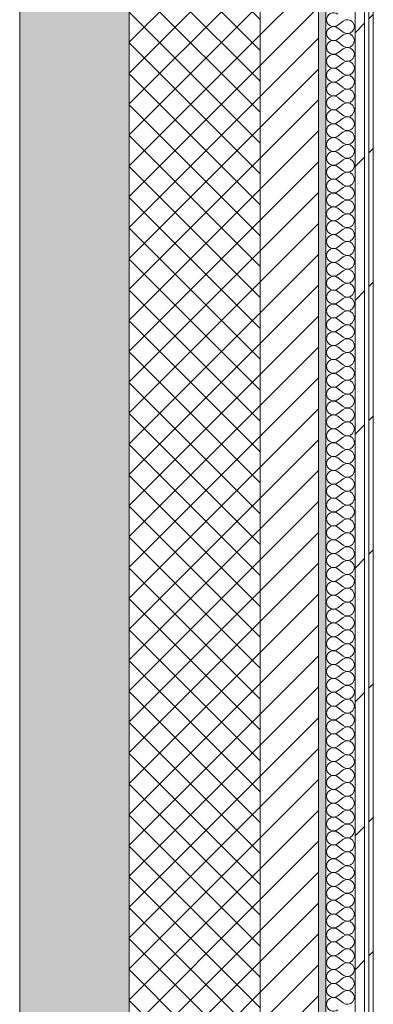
# Model space of a CAD drawing. Header units: millimetres. Extents: x -40968 to 11883, y -18816 to 4378.
# Tile 254 of 256: x -2101 to -1616, y -5733 to -4381. Entities that reach past the tile are written whole.
import ezdxf

# ---------------------------------------------------------------- set-up
doc = ezdxf.new("R2010")
doc.units = ezdxf.units.MM
doc.header["$MEASUREMENT"] = 0
doc.linetypes.add('Wipeout_Contour', pattern=[1000, 0, -1000])
doc.layers.add('12_FAÇ_Façana', color=7, linetype='Continuous')
doc.layers.add('Nuevo_08_E_Envans secs', color=7, linetype='Continuous')
for name, color, linetype, lineweight, true_color in [('12_FAÇ_Façana_Pluma_Nº__102', 7, 'Continuous', 5, 0xcccccc), ('12_FAÇ_Façana_Pluma_Nº__174', 7, 'Continuous', 13, 0xe4ad2c), ('12_FAÇ_Façana_Pluma_Nº__176', 7, 'Continuous', 15, 0x93a0c6), ('Nuevo_08_E_Envans secs_Pluma_Nº__102', 7, 'Continuous', 5, 0xcccccc), ('Nuevo_08_E_Envans secs_Pluma_Nº__171', 171, 'Continuous', 13, 0xaaaaff), ('Nuevo_08_E_Envans secs_Pluma_Nº__177', 7, 'Continuous', 15, 0xf7e046)]:
    doc.layers.add(name, color=color, linetype=linetype, lineweight=lineweight, true_color=true_color)
for name, color, linetype, lineweight in [('12_FAÇ_Façana_Pluma_Nº__2', 8, 'Continuous', 5), ('12_FAÇ_Façana_Pluma_Nº__7', 7, 'Continuous', 5), ('Nuevo_08_E_Envans secs_Pluma_Nº__1', 7, 'Continuous', 5)]:
    doc.layers.add(name, color=color, linetype=linetype, lineweight=lineweight)
pattern_1 = [(45, (0, 0), (-183.848, 183.848), [195, -65]), (45, (7e-14, 183.85), (-183.848, 183.848), [195, -65])]

# ---------------------------------------------------------------- blocks, each defined once
blk = doc.blocks.new('Muro_1_1', base_point=(-1681.1, -1194))
at = {"layer": '12_FAÇ_Façana_Pluma_Nº__102', "linetype": 'Continuous', "lineweight": 0, "true_color": 0xe5e5e5}
blk.add_hatch(color=254, dxfattribs=at).paths.add_polyline_path([(-2101.1, -10659), (-1951.1, -10659), (-1951.1, -7439), (-1971.1, -7439), (-1971.1, -6989), (-1951.1, -6989), (-1951.1, -1639), (-2101.1, -1639)])
at = {"layer": '12_FAÇ_Façana_Pluma_Nº__174', "linetype": 'Continuous', "lineweight": 13, "true_color": 0xe4ad2c}
h = blk.add_hatch(dxfattribs=at)
h.set_pattern_fill('SATE_Aislamiento_0001', color=42, style=0, pattern_type=2)
h.set_pattern_definition([(45, (0, 0), (-21.2132, 21.2132), []), (135, (0, 0), (21.2132, 21.2132), [])])
h.paths.add_polyline_path([(-1951.1, -1639), (-1951.1, -6989), (-1771.1, -6989), (-1771.1, -1639)])
at = {"layer": '12_FAÇ_Façana_Pluma_Nº__176', "linetype": 'Continuous', "lineweight": 0, "true_color": 0x495063}
blk.add_hatch(color=251, dxfattribs=at).paths.add_polyline_path([(-1681.1, -1679), (-1691.1, -1679), (-1691.1, -6989), (-1681.1, -6989)])
at = {"layer": '12_FAÇ_Façana_Pluma_Nº__2', "linetype": 'Continuous', "lineweight": 5}
h = blk.add_hatch(dxfattribs=at)
h.set_pattern_fill('Ceramic_0001', color=8, style=0, pattern_type=2)
h.set_pattern_definition([(45, (0, 0), (-21.2132, 21.2132), [])])
h.paths.add_polyline_path([(-1691.1, -1679), (-1771.1, -1679), (-1771.1, -6989), (-1691.1, -6989)])
at = {"layer": '12_FAÇ_Façana_Pluma_Nº__7', "color": 7, "linetype": 'Continuous', "lineweight": 5}
for p, q in [((-1951.1, -1639), (-1951.1, -6989)), ((-1771.1, -6989), (-1771.1, -1679)), ((-1691.1, -6989), (-1691.1, -1679))]:
    blk.add_line(p, q, dxfattribs=at)
at = {"layer": '12_FAÇ_Façana_Pluma_Nº__7', "color": 7, "linetype": 'Continuous', "lineweight": 5, "flags": 128}
for points in [[(-2101.1, -1639), (-2101.1, -10659)], [(-1681.1, -6989), (-1681.1, -1679)]]:
    blk.add_lwpolyline(points, dxfattribs=at)
blk = doc.blocks.new('*X353')
at = {"layer": 'Nuevo_08_E_Envans secs_Pluma_Nº__102', "color": 254, "linetype": 'Continuous', "lineweight": 5, "true_color": 0xcccccc}
for p, q in [((-1657.3, -4382.9), (-1664.9, -4388.6)), ((-1657.3, -4398.1), (-1664.9, -4392.4)), ((-1657.3, -4401.9), (-1664.9, -4407.6)), ((-1657.3, -4417.1), (-1664.9, -4411.4)), ((-1657.3, -4421), (-1664.9, -4426.7)), ((-1657.3, -4436.2), (-1664.9, -4430.5)), ((-1657.3, -4440), (-1664.9, -4445.7)), ((-1657.3, -4455.2), (-1664.9, -4449.5)), ((-1657.3, -4459), (-1664.9, -4464.8)), ((-1657.3, -4474.3), (-1664.9, -4468.6)), ((-1657.3, -4478.1), (-1664.9, -4483.8)), ((-1657.3, -4493.3), (-1664.9, -4487.6)), ((-1657.3, -4497.1), (-1664.9, -4502.9)), ((-1657.3, -4512.4), (-1664.9, -4506.7)), ((-1657.3, -4516.2), (-1664.9, -4521.9)), ((-1657.3, -4531.4), (-1664.9, -4525.7)), ((-1657.3, -4535.2), (-1664.9, -4541)), ((-1657.3, -4550.5), (-1664.9, -4544.8)), ((-1657.3, -4554.3), (-1664.9, -4560)), ((-1657.3, -4569.5), (-1664.9, -4563.8)), ((-1657.3, -4573.3), (-1664.9, -4579)), ((-1657.3, -4588.6), (-1664.9, -4582.9)), ((-1657.3, -4592.4), (-1664.9, -4598.1)), ((-1657.3, -4607.6), (-1664.9, -4601.9)), ((-1657.3, -4611.4), (-1664.9, -4617.1)), ((-1657.3, -4626.7), (-1664.9, -4621)), ((-1657.3, -4630.5), (-1664.9, -4636.2)), ((-1657.3, -4645.7), (-1664.9, -4640)), ((-1657.3, -4649.5), (-1664.9, -4655.2)), ((-1657.3, -4664.8), (-1664.9, -4659)), ((-1657.3, -4668.6), (-1664.9, -4674.3)), ((-1657.3, -4683.8), (-1664.9, -4678.1)), ((-1657.3, -4687.6), (-1664.9, -4693.3)), ((-1657.3, -4702.9), (-1664.9, -4697.1)), ((-1657.3, -4706.7), (-1664.9, -4712.4)), ((-1657.3, -4721.9), (-1664.9, -4716.2)), ((-1657.3, -4725.7), (-1664.9, -4731.4)), ((-1657.3, -4741), (-1664.9, -4735.2)), ((-1657.3, -4744.8), (-1664.9, -4750.5)), ((-1657.3, -4760), (-1664.9, -4754.3)), ((-1657.3, -4763.8), (-1664.9, -4769.5)), ((-1657.3, -4779), (-1664.9, -4773.3)), ((-1657.3, -4782.9), (-1664.9, -4788.6)), ((-1657.3, -4798.1), (-1664.9, -4792.4)), ((-1657.3, -4801.9), (-1664.9, -4807.6)), ((-1657.3, -4817.1), (-1664.9, -4811.4)), ((-1657.3, -4821), (-1664.9, -4826.7)), ((-1657.3, -4836.2), (-1664.9, -4830.5)), ((-1657.3, -4840), (-1664.9, -4845.7)), ((-1657.3, -4855.2), (-1664.9, -4849.5)), ((-1657.3, -4859), (-1664.9, -4864.8)), ((-1657.3, -4874.3), (-1664.9, -4868.6)), ((-1657.3, -4878.1), (-1664.9, -4883.8)), ((-1657.3, -4893.3), (-1664.9, -4887.6)), ((-1657.3, -4897.1), (-1664.9, -4902.9)), ((-1657.3, -4912.4), (-1664.9, -4906.7)), ((-1657.3, -4916.2), (-1664.9, -4921.9)), ((-1657.3, -4931.4), (-1664.9, -4925.7)), ((-1657.3, -4935.2), (-1664.9, -4941)), ((-1657.3, -4950.5), (-1664.9, -4944.8)), ((-1657.3, -4954.3), (-1664.9, -4960)), ((-1657.3, -4969.5), (-1664.9, -4963.8)), ((-1657.3, -4973.3), (-1664.9, -4979)), ((-1657.3, -4988.6), (-1664.9, -4982.9)), ((-1657.3, -4992.4), (-1664.9, -4998.1)), ((-1657.3, -5007.6), (-1664.9, -5001.9)), ((-1657.3, -5011.4), (-1664.9, -5017.1)), ((-1657.3, -5026.7), (-1664.9, -5021)), ((-1657.3, -5030.5), (-1664.9, -5036.2)), ((-1657.3, -5045.7), (-1664.9, -5040)), ((-1657.3, -5049.5), (-1664.9, -5055.2)), ((-1657.3, -5064.8), (-1664.9, -5059)), ((-1657.3, -5068.6), (-1664.9, -5074.3)), ((-1657.3, -5083.8), (-1664.9, -5078.1)), ((-1657.3, -5087.6), (-1664.9, -5093.3)), ((-1657.3, -5102.9), (-1664.9, -5097.1)), ((-1657.3, -5106.7), (-1664.9, -5112.4)), ((-1657.3, -5121.9), (-1664.9, -5116.2)), ((-1657.3, -5125.7), (-1664.9, -5131.4)), ((-1657.3, -5141), (-1664.9, -5135.2)), ((-1657.3, -5144.8), (-1664.9, -5150.5)), ((-1657.3, -5160), (-1664.9, -5154.3)), ((-1657.3, -5163.8), (-1664.9, -5169.5)), ((-1657.3, -5179), (-1664.9, -5173.3)), ((-1657.3, -5182.9), (-1664.9, -5188.6)), ((-1657.3, -5198.1), (-1664.9, -5192.4)), ((-1657.3, -5201.9), (-1664.9, -5207.6)), ((-1657.3, -5217.1), (-1664.9, -5211.4)), ((-1657.3, -5221), (-1664.9, -5226.7)), ((-1657.3, -5236.2), (-1664.9, -5230.5)), ((-1657.3, -5240), (-1664.9, -5245.7)), ((-1657.3, -5255.2), (-1664.9, -5249.5)), ((-1657.3, -5259), (-1664.9, -5264.8)), ((-1657.3, -5274.3), (-1664.9, -5268.6)), ((-1657.3, -5278.1), (-1664.9, -5283.8)), ((-1657.3, -5293.3), (-1664.9, -5287.6)), ((-1657.3, -5297.1), (-1664.9, -5302.9)), ((-1657.3, -5312.4), (-1664.9, -5306.7)), ((-1657.3, -5316.2), (-1664.9, -5321.9)), ((-1657.3, -5331.4), (-1664.9, -5325.7)), ((-1657.3, -5335.2), (-1664.9, -5341)), ((-1657.3, -5350.5), (-1664.9, -5344.8)), ((-1657.3, -5354.3), (-1664.9, -5360)), ((-1657.3, -5369.5), (-1664.9, -5363.8)), ((-1657.3, -5373.3), (-1664.9, -5379)), ((-1657.3, -5388.6), (-1664.9, -5382.9)), ((-1657.3, -5392.4), (-1664.9, -5398.1)), ((-1657.3, -5407.6), (-1664.9, -5401.9)), ((-1657.3, -5411.4), (-1664.9, -5417.1)), ((-1657.3, -5426.7), (-1664.9, -5421)), ((-1657.3, -5430.5), (-1664.9, -5436.2)), ((-1657.3, -5445.7), (-1664.9, -5440)), ((-1657.3, -5449.5), (-1664.9, -5455.2)), ((-1657.3, -5464.8), (-1664.9, -5459)), ((-1657.3, -5468.6), (-1664.9, -5474.3)), ((-1657.3, -5483.8), (-1664.9, -5478.1)), ((-1657.3, -5487.6), (-1664.9, -5493.3)), ((-1657.3, -5502.9), (-1664.9, -5497.1)), ((-1657.3, -5506.7), (-1664.9, -5512.4)), ((-1657.3, -5521.9), (-1664.9, -5516.2)), ((-1657.3, -5525.7), (-1664.9, -5531.4)), ((-1657.3, -5541), (-1664.9, -5535.2)), ((-1657.3, -5544.8), (-1664.9, -5550.5)), ((-1657.3, -5560), (-1664.9, -5554.3)), ((-1657.3, -5563.8), (-1664.9, -5569.5)), ((-1657.3, -5579), (-1664.9, -5573.3)), ((-1657.3, -5582.9), (-1664.9, -5588.6)), ((-1657.3, -5598.1), (-1664.9, -5592.4)), ((-1657.3, -5601.9), (-1664.9, -5607.6)), ((-1657.3, -5617.1), (-1664.9, -5611.4)), ((-1657.3, -5621), (-1664.9, -5626.7)), ((-1657.3, -5636.2), (-1664.9, -5630.5)), ((-1657.3, -5640), (-1664.9, -5645.7)), ((-1657.3, -5655.2), (-1664.9, -5649.5)), ((-1657.3, -5659), (-1664.9, -5664.8)), ((-1657.3, -5674.3), (-1664.9, -5668.6)), ((-1657.3, -5678.1), (-1664.9, -5683.8)), ((-1657.3, -5693.3), (-1664.9, -5687.6)), ((-1657.3, -5697.1), (-1664.9, -5702.9)), ((-1657.3, -5712.4), (-1664.9, -5706.7)), ((-1657.3, -5716.2), (-1664.9, -5721.9)), ((-1657.3, -5731.4), (-1664.9, -5725.7))]:
    blk.add_line(p, q, dxfattribs=at)
for centre, start, end in [((-1670.6, -4381), 53.1301, 180), ((-1670.6, -4381), 180, 306.8699), ((-1651.6, -4390.5), 233.1301, 126.8699), ((-1670.6, -4400), 53.1301, 180), ((-1670.6, -4400), 180, 306.8699), ((-1651.6, -4409.5), 233.1301, 126.8699), ((-1670.6, -4419), 53.1301, 180), ((-1670.6, -4419), 180, 306.8699), ((-1651.6, -4428.6), 233.1301, 126.8699), ((-1670.6, -4438.1), 53.1301, 180), ((-1670.6, -4438.1), 180, 306.8699), ((-1670.6, -4457.1), 53.1301, 180), ((-1651.6, -4447.6), 233.1301, 126.8699), ((-1670.6, -4457.1), 180, 306.8699), ((-1651.6, -4466.7), 233.1301, 126.8699), ((-1670.6, -4476.2), 53.1301, 180), ((-1670.6, -4476.2), 180, 306.8699), ((-1651.6, -4485.7), 233.1301, 126.8699), ((-1670.6, -4495.2), 53.1301, 180), ((-1670.6, -4495.2), 180, 306.8699), ((-1651.6, -4504.8), 233.1301, 126.8699), ((-1670.6, -4514.3), 53.1301, 180), ((-1670.6, -4514.3), 180, 306.8699), ((-1651.6, -4523.8), 233.1301, 126.8699), ((-1670.6, -4533.3), 53.1301, 180), ((-1670.6, -4533.3), 180, 306.8699), ((-1670.6, -4552.4), 53.1301, 180), ((-1651.6, -4542.9), 233.1301, 126.8699), ((-1670.6, -4552.4), 180, 306.8699), ((-1651.6, -4561.9), 233.1301, 126.8699), ((-1670.6, -4571.4), 53.1301, 180), ((-1670.6, -4571.4), 180, 306.8699), ((-1670.6, -4590.5), 53.1301, 180), ((-1651.6, -4581), 233.1301, 126.8699), ((-1670.6, -4590.5), 180, 306.8699), ((-1651.6, -4600), 233.1301, 126.8699), ((-1670.6, -4609.5), 53.1301, 180), ((-1670.6, -4609.5), 180, 306.8699), ((-1651.6, -4619), 233.1301, 126.8699), ((-1670.6, -4628.6), 53.1301, 180), ((-1670.6, -4628.6), 180, 306.8699), ((-1670.6, -4647.6), 53.1301, 180), ((-1651.6, -4638.1), 233.1301, 126.8699), ((-1670.6, -4647.6), 180, 306.8699), ((-1651.6, -4657.1), 233.1301, 126.8699), ((-1670.6, -4666.7), 53.1301, 180), ((-1670.6, -4666.7), 180, 306.8699), ((-1670.6, -4685.7), 53.1301, 180), ((-1651.6, -4676.2), 233.1301, 126.8699), ((-1670.6, -4685.7), 180, 306.8699), ((-1651.6, -4695.2), 233.1301, 126.8699), ((-1670.6, -4704.8), 53.1301, 180), ((-1670.6, -4704.8), 180, 306.8699), ((-1651.6, -4714.3), 233.1301, 126.8699), ((-1670.6, -4723.8), 53.1301, 180), ((-1670.6, -4723.8), 180, 306.8699), ((-1651.6, -4733.3), 233.1301, 126.8699), ((-1670.6, -4742.9), 53.1301, 180), ((-1670.6, -4742.9), 180, 306.8699), ((-1651.6, -4752.4), 233.1301, 126.8699), ((-1670.6, -4761.9), 53.1301, 180), ((-1670.6, -4761.9), 180, 306.8699), ((-1670.6, -4781), 53.1301, 180), ((-1651.6, -4771.4), 233.1301, 126.8699), ((-1670.6, -4781), 180, 306.8699), ((-1651.6, -4790.5), 233.1301, 126.8699), ((-1670.6, -4800), 53.1301, 180), ((-1670.6, -4800), 180, 306.8699), ((-1651.6, -4809.5), 233.1301, 126.8699), ((-1670.6, -4819), 53.1301, 180), ((-1670.6, -4819), 180, 306.8699), ((-1651.6, -4828.6), 233.1301, 126.8699), ((-1670.6, -4838.1), 53.1301, 180), ((-1670.6, -4838.1), 180, 306.8699), ((-1651.6, -4847.6), 233.1301, 126.8699), ((-1670.6, -4857.1), 53.1301, 180), ((-1670.6, -4857.1), 180, 306.8699), ((-1670.6, -4876.2), 53.1301, 180), ((-1651.6, -4866.7), 233.1301, 126.8699), ((-1670.6, -4876.2), 180, 306.8699), ((-1651.6, -4885.7), 233.1301, 126.8699), ((-1670.6, -4895.2), 53.1301, 180), ((-1670.6, -4895.2), 180, 306.8699), ((-1651.6, -4904.8), 233.1301, 126.8699), ((-1670.6, -4914.3), 53.1301, 180), ((-1670.6, -4914.3), 180, 306.8699), ((-1651.6, -4923.8), 233.1301, 126.8699), ((-1670.6, -4933.3), 53.1301, 180), ((-1670.6, -4933.3), 180, 306.8699), ((-1651.6, -4942.9), 233.1301, 126.8699), ((-1670.6, -4952.4), 53.1301, 180), ((-1670.6, -4952.4), 180, 306.8699), ((-1670.6, -4971.4), 53.1301, 180), ((-1651.6, -4961.9), 233.1301, 126.8699), ((-1670.6, -4971.4), 180, 306.8699), ((-1651.6, -4981), 233.1301, 126.8699), ((-1670.6, -4990.5), 53.1301, 180), ((-1670.6, -4990.5), 180, 306.8699), ((-1670.6, -5009.5), 53.1301, 180), ((-1651.6, -5000), 233.1301, 126.8699), ((-1670.6, -5009.5), 180, 306.8699), ((-1651.6, -5019), 233.1301, 126.8699), ((-1670.6, -5028.6), 53.1301, 180), ((-1670.6, -5028.6), 180, 306.8699), ((-1651.6, -5038.1), 233.1301, 126.8699), ((-1670.6, -5047.6), 53.1301, 180), ((-1670.6, -5047.6), 180, 306.8699), ((-1670.6, -5066.7), 53.1301, 180), ((-1651.6, -5057.1), 233.1301, 126.8699), ((-1670.6, -5066.7), 180, 306.8699), ((-1651.6, -5076.2), 233.1301, 126.8699), ((-1670.6, -5085.7), 53.1301, 180), ((-1670.6, -5085.7), 180, 306.8699), ((-1670.6, -5104.8), 53.1301, 180), ((-1651.6, -5095.2), 233.1301, 126.8699), ((-1670.6, -5104.8), 180, 306.8699), ((-1651.6, -5114.3), 233.1301, 126.8699), ((-1670.6, -5123.8), 53.1301, 180), ((-1670.6, -5123.8), 180, 306.8699), ((-1651.6, -5133.3), 233.1301, 126.8699), ((-1670.6, -5142.9), 53.1301, 180), ((-1670.6, -5142.9), 180, 306.8699), ((-1670.6, -5161.9), 53.1301, 180), ((-1651.6, -5152.4), 233.1301, 126.8699), ((-1670.6, -5161.9), 180, 306.8699), ((-1651.6, -5171.4), 233.1301, 126.8699), ((-1670.6, -5181), 53.1301, 180), ((-1670.6, -5181), 180, 306.8699), ((-1670.6, -5200), 53.1301, 180), ((-1651.6, -5190.5), 233.1301, 126.8699), ((-1670.6, -5200), 180, 306.8699), ((-1651.6, -5209.5), 233.1301, 126.8699), ((-1670.6, -5219), 53.1301, 180), ((-1670.6, -5219), 180, 306.8699), ((-1651.6, -5228.6), 233.1301, 126.8699), ((-1670.6, -5238.1), 53.1301, 180), ((-1670.6, -5238.1), 180, 306.8699), ((-1651.6, -5247.6), 233.1301, 126.8699), ((-1670.6, -5257.1), 53.1301, 180), ((-1670.6, -5257.1), 180, 306.8699), ((-1651.6, -5266.7), 233.1301, 126.8699), ((-1670.6, -5276.2), 53.1301, 180), ((-1670.6, -5276.2), 180, 306.8699), ((-1670.6, -5295.2), 53.1301, 180), ((-1651.6, -5285.7), 233.1301, 126.8699), ((-1670.6, -5295.2), 180, 306.8699), ((-1651.6, -5304.8), 233.1301, 126.8699), ((-1670.6, -5314.3), 53.1301, 180), ((-1670.6, -5314.3), 180, 306.8699), ((-1651.6, -5323.8), 233.1301, 126.8699), ((-1670.6, -5333.3), 53.1301, 180), ((-1670.6, -5333.3), 180, 306.8699), ((-1651.6, -5342.9), 233.1301, 126.8699), ((-1670.6, -5352.4), 53.1301, 180), ((-1670.6, -5352.4), 180, 306.8699), ((-1651.6, -5361.9), 233.1301, 126.8699), ((-1670.6, -5371.4), 53.1301, 180), ((-1670.6, -5371.4), 180, 306.8699), ((-1670.6, -5390.5), 53.1301, 180), ((-1651.6, -5381), 233.1301, 126.8699), ((-1670.6, -5390.5), 180, 306.8699), ((-1651.6, -5400), 233.1301, 126.8699), ((-1670.6, -5409.5), 53.1301, 180), ((-1670.6, -5409.5), 180, 306.8699), ((-1670.6, -5428.6), 53.1301, 180), ((-1651.6, -5419), 233.1301, 126.8699), ((-1670.6, -5428.6), 180, 306.8699), ((-1651.6, -5438.1), 233.1301, 126.8699), ((-1670.6, -5447.6), 53.1301, 180), ((-1670.6, -5447.6), 180, 306.8699), ((-1651.6, -5457.1), 233.1301, 126.8699), ((-1670.6, -5466.7), 53.1301, 180), ((-1670.6, -5466.7), 180, 306.8699), ((-1670.6, -5485.7), 53.1301, 180), ((-1651.6, -5476.2), 233.1301, 126.8699), ((-1670.6, -5485.7), 180, 306.8699), ((-1651.6, -5495.2), 233.1301, 126.8699), ((-1670.6, -5504.8), 53.1301, 180), ((-1670.6, -5504.8), 180, 306.8699), ((-1670.6, -5523.8), 53.1301, 180), ((-1651.6, -5514.3), 233.1301, 126.8699), ((-1670.6, -5523.8), 180, 306.8699), ((-1651.6, -5533.3), 233.1301, 126.8699), ((-1670.6, -5542.9), 53.1301, 180), ((-1670.6, -5542.9), 180, 306.8699), ((-1651.6, -5552.4), 233.1301, 126.8699), ((-1670.6, -5561.9), 53.1301, 180), ((-1670.6, -5561.9), 180, 306.8699), ((-1670.6, -5581), 53.1301, 180), ((-1651.6, -5571.4), 233.1301, 126.8699), ((-1670.6, -5581), 180, 306.8699), ((-1651.6, -5590.5), 233.1301, 126.8699), ((-1670.6, -5600), 53.1301, 180), ((-1670.6, -5600), 180, 306.8699), ((-1670.6, -5619), 53.1301, 180), ((-1651.6, -5609.5), 233.1301, 126.8699), ((-1670.6, -5619), 180, 306.8699), ((-1651.6, -5628.6), 233.1301, 126.8699), ((-1670.6, -5638.1), 53.1301, 180), ((-1670.6, -5638.1), 180, 306.8699), ((-1651.6, -5647.6), 233.1301, 126.8699), ((-1670.6, -5657.1), 53.1301, 180), ((-1670.6, -5657.1), 180, 306.8699), ((-1651.6, -5666.7), 233.1301, 126.8699), ((-1670.6, -5676.2), 53.1301, 180), ((-1670.6, -5676.2), 180, 306.8699), ((-1651.6, -5685.7), 233.1301, 126.8699), ((-1670.6, -5695.2), 53.1301, 180), ((-1670.6, -5695.2), 180, 306.8699), ((-1670.6, -5714.3), 53.1301, 180), ((-1651.6, -5704.8), 233.1301, 126.8699), ((-1670.6, -5714.3), 180, 306.8699), ((-1651.6, -5723.8), 233.1301, 126.8699), ((-1670.6, -5733.3), 53.1301, 180), ((-1670.6, -5733.3), 180, 306.8699)]:
    blk.add_arc(centre, 9.52, start, end, dxfattribs=at)
blk = doc.blocks.new('Muro_120_1', base_point=(-1616.1, -6989))
at = {"layer": 'Nuevo_08_E_Envans secs_Pluma_Nº__1', "color": 7, "linetype": 'Continuous', "lineweight": 5, "flags": 128}
blk.add_lwpolyline([(-1681.1, -1704), (-1681.1, -6989)], dxfattribs=at)
at = {"color": 254, "linetype": 'Wipeout_Contour', "lineweight": 0, "ltscale": 19048.763385}
blk.add_wipeout([(-1616.1, -6989), (-1616.1, -1704), (-1622.1, -1704), (-1622.1, -6989)], dxfattribs=at).dxf.layer = 'Nuevo_08_E_Envans secs'
at = {"layer": 'Nuevo_08_E_Envans secs_Pluma_Nº__171', "linetype": 'Continuous', "lineweight": 13, "true_color": 0xaaaaff}
h = blk.add_hatch(dxfattribs=at)
h.set_pattern_fill('Panellat_HPL_0001', color=161, style=0, pattern_type=2)
h.set_pattern_definition(pattern_1)
h.paths.add_polyline_path([(-1616.1, -6989), (-1616.1, -1704), (-1622.1, -1704), (-1622.1, -6989)])
at = {"layer": 'Nuevo_08_E_Envans secs_Pluma_Nº__1', "color": 7, "linetype": 'Continuous', "lineweight": 5, "flags": 128}
blk.add_lwpolyline([(-1616.1, -6989), (-1616.1, -1704)], dxfattribs=at)
at = {"color": 254, "linetype": 'Wipeout_Contour', "lineweight": 0, "ltscale": 19077.207977}
blk.add_wipeout([(-1628.1, -6989), (-1628.1, -1704), (-1641.1, -1704), (-1641.1, -6989)], dxfattribs=at).dxf.layer = 'Nuevo_08_E_Envans secs'
at = {"layer": 'Nuevo_08_E_Envans secs_Pluma_Nº__177', "linetype": 'Continuous', "lineweight": 15, "true_color": 0xf7e046}
h = blk.add_hatch(dxfattribs=at)
h.set_pattern_fill('Panellat_HPL_0001', color=53, style=0, pattern_type=2)
h.set_pattern_definition(pattern_1)
h.paths.add_polyline_path([(-1628.1, -6989), (-1628.1, -1704), (-1641.1, -1704), (-1641.1, -6989)])
at = {"layer": 'Nuevo_08_E_Envans secs_Pluma_Nº__1', "color": 7, "linetype": 'Continuous', "lineweight": 5}
for p, q in [((-1641.1, -6989), (-1641.1, -1704)), ((-1628.1, -6989), (-1628.1, -1704)), ((-1622.1, -6989), (-1622.1, -1704))]:
    blk.add_line(p, q, dxfattribs=at)
at = {"layer": 'Nuevo_08_E_Envans secs', "color": 7, "lineweight": 20}
blk.add_blockref('*X353', (0, 0), dxfattribs=at)

msp = doc.modelspace()

# ---------------------------------------------------------------- block references
at = {"layer": '12_FAÇ_Façana', "color": 7, "lineweight": 20}
msp.add_blockref('Muro_1_1', (-1681.1, -1194), dxfattribs=at)

# ---------------------------------------------------------------- next in the draw order: block references
at = {"layer": 'Nuevo_08_E_Envans secs', "color": 7, "lineweight": 20}
msp.add_blockref('Muro_120_1', (-1616.1, -6989), dxfattribs=at)

doc.saveas('drawing.dxf')
